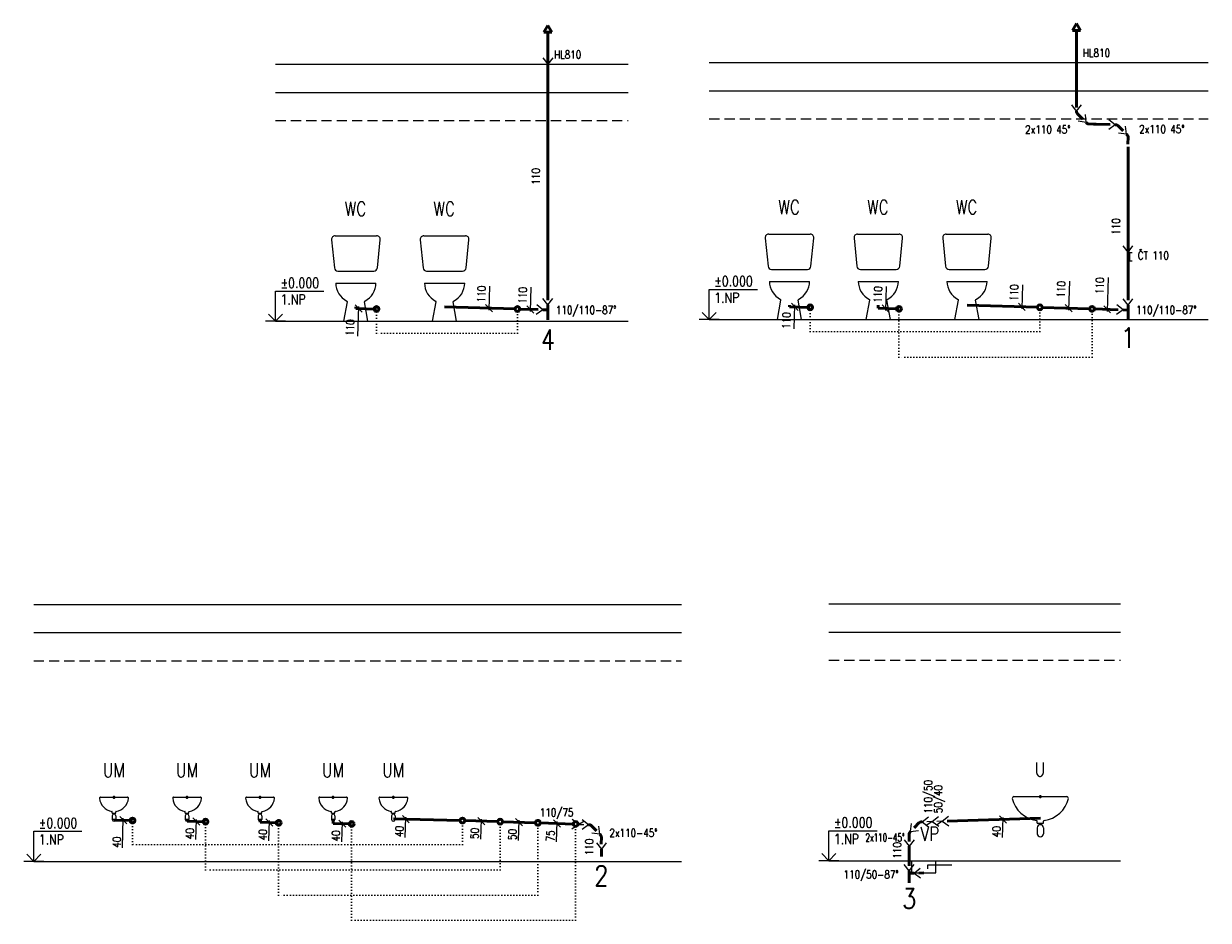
# Model space of a CAD drawing. Header units: millimetres. Extents: x 399756 to 681636, y -205891 to -101508.
# Tile 15 of 33: x 440235 to 454988, y -177842 to -166676. Entities that reach past the tile are written whole.
import ezdxf
from ezdxf.enums import TextEntityAlignment as Align

# ---------------------------------------------------------------- set-up
doc = ezdxf.new("R2010")
doc.units = ezdxf.units.MM
doc.header["$LTSCALE"] = 10
doc.header["$MEASUREMENT"] = 0
doc.linetypes.add('DASHED', pattern=[19.05, 12.7, -6.35])
doc.linetypes.add('DOT', pattern=[0.25, 0, -0.25])
for name, color, linetype in [('Z-k-st_splaskova-popis', 7, 'Continuous'), ('ZTI-kanal_pripojovaci-popis', 7, 'Continuous'), ('ZTI-kanal_splaskova-popis', 7, 'Continuous')]:
    doc.layers.add(name, color=color, linetype=linetype)
for name, color, linetype, lineweight in [('ZTI-kan_st_splaskova', 12, 'Continuous', 50), ('ZTI-kanal_pripojovaci', 82, 'Continuous', 50), ('ZTI-koty_vyskove', 5, 'Continuous', 25), ('ZTI-Popis4', 5, 'Continuous', 25), ('ZTI-rez_kanal_pomocne', 5, 'DOT', 15), ('ZTI-rez_podhled', 7, 'DASHED', 18), ('ZTI-rez_podlazi', 7, 'Continuous', 25), ('ZTI-st_popis', 5, 'Continuous', 30), ('ZTI-zar_predmety', 135, 'Continuous', 18)]:
    doc.layers.add(name, color=color, linetype=linetype, lineweight=lineweight)
doc.styles.get("Standard").update_dxf_attribs({"font": 'simplex.shx', "width": 0.8})

# ---------------------------------------------------------------- blocks, each defined once
blk = doc.blocks.new('*U121')
at = {"linetype": 'ByBlock'}
for p, q in [((-258.87, 1064.01), (258.87, 1064.01)), ((-302.56, 1015.73), (-267.43, 664.43)), ((267.43, 664.43), (302.56, 1015.73)), ((-223.74, 624.88), (223.74, 624.88)), ((-250, 474.88), (250, 474.88)), ((-150, 0), (-106.2, 240.64)), ((150, 0), (106.2, 240.64)), ((-150, 0), (150, 0))]:
    blk.add_line(p, q, dxfattribs=at)
for centre, radius, start, end in [((-258.87, 1020.1), 43.91, 90, 185.711892), ((258.87, 1020.1), 43.91, 354.288108, 90), ((-223.74, 668.79), 43.91, 185.698907, 270), ((223.74, 668.79), 43.91, 270, 354.301093), ((0, 474.88), 250, 180, 243.484146), ((0, 474.88), 250, 296.515854, 0), ((-116.08, 242.23), 10.01, 350.85771, 63.460562), ((116.08, 242.23), 10, 116.539438, 189.14229)]:
    blk.add_arc(centre, radius, start, end, dxfattribs=at)
blk = doc.blocks.new('*U122')
at = {"linetype": 'ByBlock'}
for p, q in [((-258.87, 1064.01), (258.87, 1064.01)), ((-302.56, 1015.73), (-267.43, 664.43)), ((267.43, 664.43), (302.56, 1015.73)), ((-223.74, 624.88), (223.74, 624.88)), ((-250, 474.88), (250, 474.88)), ((-150, 0), (-106.2, 240.64)), ((150, 0), (106.2, 240.64)), ((-150, 0), (150, 0))]:
    blk.add_line(p, q, dxfattribs=at)
for centre, radius, start, end in [((-258.87, 1020.1), 43.91, 90, 185.711892), ((258.87, 1020.1), 43.91, 354.288108, 90), ((-223.74, 668.79), 43.91, 185.698907, 270), ((223.74, 668.79), 43.91, 270, 354.301093), ((0, 474.88), 250, 180, 243.484146), ((0, 474.88), 250, 296.515854, 0), ((-116.08, 242.23), 10.01, 350.85771, 63.460562), ((116.08, 242.23), 10, 116.539438, 189.14229)]:
    blk.add_arc(centre, radius, start, end, dxfattribs=at)
blk = doc.blocks.new('*U123')
at = {"linetype": 'ByBlock'}
for p, q in [((-258.87, 1064.01), (258.87, 1064.01)), ((-302.56, 1015.73), (-267.43, 664.43)), ((267.43, 664.43), (302.56, 1015.73)), ((-223.74, 624.88), (223.74, 624.88)), ((-250, 474.88), (250, 474.88)), ((-150, 0), (-106.2, 240.64)), ((150, 0), (106.2, 240.64)), ((-150, 0), (150, 0))]:
    blk.add_line(p, q, dxfattribs=at)
for centre, radius, start, end in [((-258.87, 1020.1), 43.91, 90, 185.711892), ((258.87, 1020.1), 43.91, 354.288108, 90), ((-223.74, 668.79), 43.91, 185.698907, 270), ((223.74, 668.79), 43.91, 270, 354.301093), ((0, 474.88), 250, 180, 243.484146), ((0, 474.88), 250, 296.515854, 0), ((-116.08, 242.23), 10.01, 350.85771, 63.460562), ((116.08, 242.23), 10, 116.539438, 189.14229)]:
    blk.add_arc(centre, radius, start, end, dxfattribs=at)
blk = doc.blocks.new('*U124', base_point=(13054, 12354))
at = {"color": 255, "linetype": 'ByBlock', "lineweight": 25}
for p, q in [((13054, 12599), (12993, 12678)), ((13054, 12599), (13115, 12678)), ((13116, 12539), (13193, 12602)), ((13116, 12539), (13198, 12481))]:
    blk.add_line(p, q, dxfattribs=at)
at = {"color": 0, "linetype": 'ByBlock', "lineweight": -2}
for p, q in [((13054, 12599), (13054, 12414)), ((13054, 12537), (13116, 12539))]:
    blk.add_line(p, q, dxfattribs=at)
blk = doc.blocks.new('*U126')
at = {"color": 0, "linetype": 'ByBlock', "lineweight": -2, "transparency": 16777216}
blk.add_lwpolyline([(-1.75, 1.8), (0, 0), (1.75, 1.8), (0, 0), (0, 7.5), (12, 7.5)], dxfattribs=at)
at = {"color": 0, "linetype": 'ByBlock', "lineweight": -2, "transparency": 16777216, "width": 0.8}
blk.add_attdef('VÝŠKA', text='', height=125, dxfattribs=at).set_placement((0, 0), align=Align.BOTTOM_LEFT)
blk = doc.blocks.new('*U128')
at = {"linetype": 'ByBlock'}
for p, q in [((-258.87, 1064.01), (258.87, 1064.01)), ((-302.56, 1015.73), (-267.43, 664.43)), ((267.43, 664.43), (302.56, 1015.73)), ((-223.74, 624.88), (223.74, 624.88)), ((-250, 474.88), (250, 474.88)), ((-150, 0), (-106.2, 240.64)), ((150, 0), (106.2, 240.64)), ((-150, 0), (150, 0))]:
    blk.add_line(p, q, dxfattribs=at)
for centre, radius, start, end in [((-258.87, 1020.1), 43.91, 90, 185.711892), ((258.87, 1020.1), 43.91, 354.288108, 90), ((-223.74, 668.79), 43.91, 185.698907, 270), ((223.74, 668.79), 43.91, 270, 354.301093), ((0, 474.88), 250, 180, 243.484146), ((0, 474.88), 250, 296.515854, 0), ((-116.08, 242.23), 10.01, 350.85771, 63.460562), ((116.08, 242.23), 10, 116.539438, 189.14229)]:
    blk.add_arc(centre, radius, start, end, dxfattribs=at)
blk = doc.blocks.new('*U129')
at = {"linetype": 'ByBlock'}
for p, q in [((-258.87, 1064.01), (258.87, 1064.01)), ((-302.56, 1015.73), (-267.43, 664.43)), ((267.43, 664.43), (302.56, 1015.73)), ((-223.74, 624.88), (223.74, 624.88)), ((-250, 474.88), (250, 474.88)), ((-150, 0), (-106.2, 240.64)), ((150, 0), (106.2, 240.64)), ((-150, 0), (150, 0))]:
    blk.add_line(p, q, dxfattribs=at)
for centre, radius, start, end in [((-258.87, 1020.1), 43.91, 90, 185.711892), ((258.87, 1020.1), 43.91, 354.288108, 90), ((-223.74, 668.79), 43.91, 185.698907, 270), ((223.74, 668.79), 43.91, 270, 354.301093), ((0, 474.88), 250, 180, 243.484146), ((0, 474.88), 250, 296.515854, 0), ((-116.08, 242.23), 10.01, 350.85771, 63.460562), ((116.08, 242.23), 10, 116.539438, 189.14229)]:
    blk.add_arc(centre, radius, start, end, dxfattribs=at)
blk = doc.blocks.new('*U130', base_point=(13054, 12354))
at = {"color": 255, "linetype": 'ByBlock', "lineweight": 25}
for p, q in [((13054, 12599), (12993, 12678)), ((13054, 12599), (13115, 12678)), ((13116, 12539), (13193, 12602)), ((13116, 12539), (13198, 12481))]:
    blk.add_line(p, q, dxfattribs=at)
at = {"color": 0, "linetype": 'ByBlock', "lineweight": -2}
for p, q in [((13054, 12599), (13054, 12414)), ((13054, 12537), (13116, 12539))]:
    blk.add_line(p, q, dxfattribs=at)
blk = doc.blocks.new('*U131', base_point=(0, -2997))
at = {"color": 255, "linetype": 'ByBlock', "lineweight": 25}
for p in [(-60.9, 79.3), (60.9, 79.3)]:
    blk.add_line(p, (0, 0), dxfattribs=at)
at = {"color": 0, "linetype": 'ByBlock', "lineweight": -2}
blk.add_line((0, 0), (0, -2937), dxfattribs=at)
blk = doc.blocks.new('*U132')
at = {"color": 0, "linetype": 'ByBlock', "lineweight": -2, "transparency": 16777216}
blk.add_lwpolyline([(-1.75, 1.8), (0, 0), (1.75, 1.8), (0, 0), (0, 7.5), (12, 7.5)], dxfattribs=at)
at = {"color": 0, "linetype": 'ByBlock', "lineweight": -2, "transparency": 16777216, "width": 0.8}
blk.add_attdef('VÝŠKA', text='', height=125, dxfattribs=at).set_placement((0, 0), align=Align.BOTTOM_LEFT)
blk = doc.blocks.new('*U134')
at = {"linetype": 'ByBlock'}
for p, q in [((-167.57, 800), (167.57, 800)), ((-22.5, 602.05), (-22.5, 616.2)), ((-22.5, 602.05), (22.5, 602.05)), ((22.5, 602.05), (22.5, 616.2)), ((-22.5, 567.42), (-22.5, 522.5)), ((22.5, 567.42), (22.5, 522.5))]:
    blk.add_line(p, q, dxfattribs=at)
for centre, radius, start, end in [((-167.57, 788), 12, 90, 184.109428), ((0, 800), 180, 184.096956, 261.186074), ((0, 800), 180, 278.813926, 355.903044), ((167.57, 788), 12, 355.890572, 90), ((-28.5, 616.2), 6, 0, 81.181247), ((28.5, 616.2), 6, 98.818753, 180), ((0, 567.42), 22.5, 0, 180), ((0, 522.5), 22.5, 180, 0)]:
    blk.add_arc(centre, radius, start, end, dxfattribs=at)
at = {"linetype": 'ByBlock', "lineweight": 50}
blk.add_point((0, 800), dxfattribs=at)
blk = doc.blocks.new('*U135')
at = {"linetype": 'ByBlock'}
for p, q in [((-167.57, 800), (167.57, 800)), ((-22.5, 602.05), (-22.5, 616.2)), ((-22.5, 602.05), (22.5, 602.05)), ((22.5, 602.05), (22.5, 616.2)), ((-22.5, 567.42), (-22.5, 522.5)), ((22.5, 567.42), (22.5, 522.5))]:
    blk.add_line(p, q, dxfattribs=at)
for centre, radius, start, end in [((-167.57, 788), 12, 90, 184.109428), ((0, 800), 180, 184.096956, 261.186074), ((0, 800), 180, 278.813926, 355.903044), ((167.57, 788), 12, 355.890572, 90), ((-28.5, 616.2), 6, 0, 81.181247), ((28.5, 616.2), 6, 98.818753, 180), ((0, 567.42), 22.5, 0, 180), ((0, 522.5), 22.5, 180, 0)]:
    blk.add_arc(centre, radius, start, end, dxfattribs=at)
at = {"linetype": 'ByBlock', "lineweight": 50}
blk.add_point((0, 800), dxfattribs=at)
blk = doc.blocks.new('*U136')
at = {"linetype": 'ByBlock'}
for p, q in [((-167.57, 800), (167.57, 800)), ((-22.5, 602.05), (-22.5, 616.2)), ((-22.5, 602.05), (22.5, 602.05)), ((22.5, 602.05), (22.5, 616.2)), ((-22.5, 567.42), (-22.5, 522.5)), ((22.5, 567.42), (22.5, 522.5))]:
    blk.add_line(p, q, dxfattribs=at)
for centre, radius, start, end in [((-167.57, 788), 12, 90, 184.109428), ((0, 800), 180, 184.096956, 261.186074), ((0, 800), 180, 278.813926, 355.903044), ((167.57, 788), 12, 355.890572, 90), ((-28.5, 616.2), 6, 0, 81.181247), ((28.5, 616.2), 6, 98.818753, 180), ((0, 567.42), 22.5, 0, 180), ((0, 522.5), 22.5, 180, 0)]:
    blk.add_arc(centre, radius, start, end, dxfattribs=at)
at = {"linetype": 'ByBlock', "lineweight": 50}
blk.add_point((0, 800), dxfattribs=at)
blk = doc.blocks.new('*U137')
at = {"linetype": 'ByBlock'}
for p, q in [((-167.57, 800), (167.57, 800)), ((-22.5, 602.05), (-22.5, 616.2)), ((-22.5, 602.05), (22.5, 602.05)), ((22.5, 602.05), (22.5, 616.2)), ((-22.5, 567.42), (-22.5, 522.5)), ((22.5, 567.42), (22.5, 522.5))]:
    blk.add_line(p, q, dxfattribs=at)
for centre, radius, start, end in [((-167.57, 788), 12, 90, 184.109428), ((0, 800), 180, 184.096956, 261.186074), ((0, 800), 180, 278.813926, 355.903044), ((167.57, 788), 12, 355.890572, 90), ((-28.5, 616.2), 6, 0, 81.181247), ((28.5, 616.2), 6, 98.818753, 180), ((0, 567.42), 22.5, 0, 180), ((0, 522.5), 22.5, 180, 0)]:
    blk.add_arc(centre, radius, start, end, dxfattribs=at)
at = {"linetype": 'ByBlock', "lineweight": 50}
blk.add_point((0, 800), dxfattribs=at)
blk = doc.blocks.new('*U138')
at = {"linetype": 'ByBlock'}
for p, q in [((-167.57, 800), (167.57, 800)), ((-22.5, 602.05), (-22.5, 616.2)), ((-22.5, 602.05), (22.5, 602.05)), ((22.5, 602.05), (22.5, 616.2)), ((-22.5, 567.42), (-22.5, 522.5)), ((22.5, 567.42), (22.5, 522.5))]:
    blk.add_line(p, q, dxfattribs=at)
for centre, radius, start, end in [((-167.57, 788), 12, 90, 184.109428), ((0, 800), 180, 184.096956, 261.186074), ((0, 800), 180, 278.813926, 355.903044), ((167.57, 788), 12, 355.890572, 90), ((-28.5, 616.2), 6, 0, 81.181247), ((28.5, 616.2), 6, 98.818753, 180), ((0, 567.42), 22.5, 0, 180), ((0, 522.5), 22.5, 180, 0)]:
    blk.add_arc(centre, radius, start, end, dxfattribs=at)
at = {"linetype": 'ByBlock', "lineweight": 50}
blk.add_point((0, 800), dxfattribs=at)
blk = doc.blocks.new('*U139', base_point=(15124, 16940))
at = {"color": 255, "linetype": 'ByBlock', "lineweight": 25}
for q in [(15181, 17162), (15303, 17162)]:
    blk.add_line((15242, 17083), q, dxfattribs=at)
at = {"color": 0, "linetype": 'ByBlock', "lineweight": -2}
for p, q in [((15166, 16983), (15232, 17048)), ((15242, 17073), (15242, 17083))]:
    blk.add_line(p, q, dxfattribs=at)
blk.add_arc((15207, 17073), 35, 315.0004, 0.0011, dxfattribs=at)
blk = doc.blocks.new('*U140', base_point=(0, -154))
at = {"color": 255, "linetype": 'ByBlock', "lineweight": 25}
for p in [(-60.9, 79.3), (60.9, 79.3)]:
    blk.add_line(p, (0, 0), dxfattribs=at)
at = {"color": 0, "linetype": 'ByBlock', "lineweight": -2}
blk.add_line((0, 0), (0, -94), dxfattribs=at)
blk = doc.blocks.new('*U141', base_point=(25426, 16059))
at = {"color": 255, "linetype": 'ByBlock', "lineweight": 25}
for q in [(25365, 16265), (25487, 16265)]:
    blk.add_line((25426, 16185), q, dxfattribs=at)
at = {"color": 255, "lineweight": 25}
for q in [(25468, 16119), (25426, 16119)]:
    blk.add_line((25426, 16185), q, dxfattribs=at)
blk = doc.blocks.new('*U142')
at = {"color": 0, "linetype": 'ByBlock', "lineweight": -2, "transparency": 16777216}
blk.add_lwpolyline([(-1.75, 1.8), (0, 0), (1.75, 1.8), (0, 0), (0, 7.5), (12, 7.5)], dxfattribs=at)
at = {"color": 0, "linetype": 'ByBlock', "lineweight": -2, "transparency": 16777216, "width": 0.8}
blk.add_attdef('VÝŠKA', text='', height=125, dxfattribs=at).set_placement((0, 0), align=Align.BOTTOM_LEFT)
blk = doc.blocks.new('*U144', base_point=(0, 150))
at = {"linetype": 'ByBlock'}
for p, q in [((-150, 150), (150, 150)), ((-150, 150), (-150, 0)), ((150, 0), (150, 150)), ((-150, 0), (150, 0))]:
    blk.add_line(p, q, dxfattribs=at)
at = {"color": 0, "linetype": 'ByBlock'}
for p, q in [((50, 100), (150, 100)), ((50, 50), (50, 100)), ((150, 100), (350, 100))]:
    blk.add_line(p, q, dxfattribs=at)
blk = doc.blocks.new('*U145')
at = {"linetype": 'ByBlock'}
for p, q in [((-329.28, 800), (329.28, 800)), ((-37.5, 470.09), (-37.5, 493.66)), ((-37.5, 470.09), (37.5, 470.09)), ((37.5, 470.09), (37.5, 493.66)), ((-37.5, 412.37), (-37.5, 337.5)), ((37.5, 412.37), (37.5, 337.5))]:
    blk.add_line(p, q, dxfattribs=at)
for centre, radius, start, end in [((-329.28, 780), 20, 90, 184.099903), ((-4.23, 854.28), 353.21, 192.377318, 263.213403), ((4.23, 854.28), 353.21, 276.786597, 347.622682), ((329.28, 780), 20, 355.900097, 90), ((-47.5, 493.66), 10, 0, 81.197196), ((0, 412.37), 37.5, 0, 180), ((47.5, 493.66), 10, 98.802804, 180), ((0, 337.5), 37.5, 180, 0)]:
    blk.add_arc(centre, radius, start, end, dxfattribs=at)
at = {"linetype": 'ByBlock', "lineweight": 50}
blk.add_point((0, 800), dxfattribs=at)
blk = doc.blocks.new('*U146', base_point=(12816, 12652))
at = {"color": 255, "linetype": 'ByBlock', "lineweight": 25}
for p, q in [((12816, 12864), (12755, 12943)), ((12816, 12864), (12877, 12943)), ((12876, 12834), (12953, 12897)), ((12876, 12834), (12958, 12776))]:
    blk.add_line(p, q, dxfattribs=at)
at = {"color": 0, "linetype": 'ByBlock', "lineweight": -2}
for p, q in [((12816, 12864), (12816, 12712)), ((12816, 12832), (12876, 12834))]:
    blk.add_line(p, q, dxfattribs=at)
blk = doc.blocks.new('*U147', base_point=(15124, 16940))
at = {"color": 255, "linetype": 'ByBlock', "lineweight": 25}
for q in [(15181, 17162), (15303, 17162)]:
    blk.add_line((15242, 17083), q, dxfattribs=at)
at = {"color": 0, "linetype": 'ByBlock', "lineweight": -2}
for p, q in [((15166, 16983), (15232, 17048)), ((15242, 17073), (15242, 17083))]:
    blk.add_line(p, q, dxfattribs=at)
blk.add_arc((15207, 17073), 35, 315.0004, 0.0011, dxfattribs=at)
blk = doc.blocks.new('*U148', base_point=(0, -306))
at = {"color": 255, "linetype": 'ByBlock', "lineweight": 25}
for p in [(-60.9, 79.3), (60.9, 79.3)]:
    blk.add_line(p, (0, 0), dxfattribs=at)
at = {"color": 0, "linetype": 'ByBlock', "lineweight": -2}
blk.add_line((0, 0), (0, -246), dxfattribs=at)
blk = doc.blocks.new('*U149', base_point=(25426, 16059))
at = {"color": 255, "linetype": 'ByBlock', "lineweight": 25}
for q in [(25365, 16265), (25487, 16265)]:
    blk.add_line((25426, 16185), q, dxfattribs=at)
at = {"color": 255, "lineweight": 25}
for q in [(25468, 16119), (25426, 16119)]:
    blk.add_line((25426, 16185), q, dxfattribs=at)
blk = doc.blocks.new('*U150', base_point=(25426, 16059))
at = {"color": 255, "linetype": 'ByBlock', "lineweight": 25}
for q in [(25365, 16265), (25487, 16265)]:
    blk.add_line((25426, 16185), q, dxfattribs=at)
at = {"color": 255, "lineweight": 25}
for q in [(25468, 16119), (25426, 16119)]:
    blk.add_line((25426, 16185), q, dxfattribs=at)
blk = doc.blocks.new('*U151')
at = {"color": 0, "linetype": 'ByBlock', "lineweight": -2, "transparency": 16777216}
blk.add_lwpolyline([(-1.75, 1.8), (0, 0), (1.75, 1.8), (0, 0), (0, 7.5), (12, 7.5)], dxfattribs=at)
at = {"color": 0, "linetype": 'ByBlock', "lineweight": -2, "transparency": 16777216, "width": 0.8}
blk.add_attdef('VÝŠKA', text='', height=125, dxfattribs=at).set_placement((0, 0), align=Align.BOTTOM_LEFT)
blk = doc.blocks.new('*U156', base_point=(15124, 16940))
at = {"color": 255, "linetype": 'ByBlock', "lineweight": 25}
for q in [(15181, 17162), (15303, 17162)]:
    blk.add_line((15242, 17083), q, dxfattribs=at)
at = {"color": 0, "linetype": 'ByBlock', "lineweight": -2}
for p, q in [((15166, 16983), (15232, 17048)), ((15242, 17073), (15242, 17083))]:
    blk.add_line(p, q, dxfattribs=at)
blk.add_arc((15207, 17073), 35, 315.0004, 0.0011, dxfattribs=at)
blk = doc.blocks.new('*U158', base_point=(27582, 8095))
at = {"color": 255, "linetype": 'ByBlock', "lineweight": 25}
for q in [(27521, 8370), (27643, 8370)]:
    blk.add_line((27582, 8290), q, dxfattribs=at)
at = {"color": 0, "lineweight": -2}
blk.add_line((27582, 8290), (27582, 8155), dxfattribs=at)
at = {"color": 255, "lineweight": 25}
for p, q in [((27632, 8284), (27602, 8284)), ((27602, 8284), (27602, 8184)), ((27602, 8184), (27632, 8184))]:
    blk.add_line(p, q, dxfattribs=at)
blk = doc.blocks.new('*U159')
at = {"color": 0, "linetype": 'ByBlock', "lineweight": -2}
for p, q in [((-50, 423.39746), (0, 510)), ((0, 510), (50, 423.39746)), ((-50, 423.39746), (50, 423.39746)), ((0, 423.39746), (0, 25))]:
    blk.add_line(p, q, dxfattribs=at)

msp = doc.modelspace()

# ---------------------------------------------------------------- linework, layer by layer
at = {"layer": 'ZTI-kan_st_splaskova'}
for p, q in [((453348, -167161), (453348, -167721)), ((453558, -167927), (453767, -167933)), ((453988, -168208), (453988, -170120))]:
    msp.add_line(p, q, dxfattribs=at)
at = {"layer": 'ZTI-kanal_pripojovaci'}
for points in [[(444372, -170222), (444372, -170202)], [(444629, -170230), (444372, -170222)], [(446354, -170229), (445477, -170202)], [(446641, -170237), (446414, -170231)], [(449772, -170201), (449772, -170181)], [(450029, -170209), (449772, -170201)], [(450878, -170220), (450878, -170181)], [(451135, -170228), (450878, -170220)], [(452860, -170208), (451983, -170181)], [(453510, -170227), (452920, -170210)], [(453866, -170238), (453570, -170229)], [(441360, -176593), (441360, -176579)], [(442270, -176607), (442270, -176579)], [(443179, -176621), (443179, -176579)], [(444089, -176635), (444089, -176579)], [(445669, -176599), (444839, -176579)], [(451735, -176607), (452896, -176572)], [(441590, -176600), (441360, -176593)], [(442500, -176614), (442270, -176607)], [(443410, -176628), (443179, -176621)], [(444319, -176642), (444089, -176635)], [(446139, -176613), (445729, -176601)], [(446609, -176627), (446199, -176615)], [(447083, -176646), (446669, -176629)], [(451383, -177254), (451443, -177252)]]:
    msp.add_lwpolyline(points, dxfattribs=at)
at = {"layer": 'ZTI-kanal_pripojovaci', "linetype": 'Continuous'}
for centre in [(444629, -170230), (446384, -170230), (450029, -170209), (451135, -170228), (452890, -170209), (453540, -170228), (441590, -176600), (442500, -176614), (445699, -176600), (446169, -176614), (443410, -176628), (444319, -176642), (446639, -176628), (447109, -176642)]:
    msp.add_circle(centre, 30, dxfattribs=at)
at = {"layer": 'ZTI-kanal_pripojovaci-popis', "color": 5}
for p, q in [((446038, -169944), (446029, -170244)), ((450976, -169948), (450967, -170248)), ((452673, -169927), (452664, -170227)), ((453258, -169884), (453248, -170244)), ((453739, -169839), (453727, -170259)), ((446552, -169959), (446543, -170259)), ((444364, -170178), (444450, -170269)), ((444397, -170567), (444408, -170198)), ((445987, -170174), (446073, -170265)), ((446501, -170189), (446587, -170280)), ((449795, -170157), (449881, -170248)), ((449830, -170478), (449839, -170178)), ((450925, -170178), (451011, -170269)), ((452622, -170156), (452708, -170247)), ((453206, -170174), (453291, -170265)), ((453685, -170188), (453770, -170279)), ((441432, -176551), (441518, -176642)), ((441465, -176940), (441476, -176571)), ((442342, -176565), (442428, -176656)), ((442378, -176837), (442386, -176585)), ((443252, -176579), (443337, -176670)), ((444951, -176537), (445037, -176628)), ((444987, -176809), (444995, -176558)), ((445891, -176561), (445977, -176652)), ((445927, -176833), (445935, -176582)), ((446361, -176575), (446447, -176666)), ((452387, -176540), (452473, -176631)), ((452423, -176812), (452431, -176561)), ((443288, -176851), (443295, -176600)), ((444161, -176593), (444247, -176684)), ((444197, -176865), (444205, -176614)), ((446397, -176847), (446405, -176596)), ((446833, -176592), (446919, -176683)), ((446869, -176864), (446877, -176612))]:
    msp.add_line(p, q, dxfattribs=at)
at = {"layer": 'ZTI-koty_vyskove'}
for p, q in [((443497, -170382), (443247, -170382)), ((448897, -170361), (448647, -170361)), ((440485, -177109), (440235, -177109)), ((450388, -177102), (450138, -177102))]:
    msp.add_line(p, q, dxfattribs=at)
at = {"layer": 'ZTI-rez_kanal_pomocne', "ltscale": 15}
for points in [[(452890, -170239), (452890, -170509), (450029, -170509), (450029, -170239)], [(446384, -170260), (446384, -170530), (444629, -170530), (444629, -170260)], [(453540, -170258), (453540, -170828), (451135, -170828), (451135, -170258)], [(445699, -176630), (445699, -176900), (441590, -176900), (441590, -176630)], [(446169, -176644), (446169, -177214), (442500, -177214), (442500, -176644)], [(446639, -176658), (446639, -177528), (443410, -177528), (443410, -176658)], [(447109, -176672), (447109, -177842), (444319, -177842), (444319, -176672)]]:
    msp.add_lwpolyline(points, dxfattribs=at)
at = {"layer": 'ZTI-rez_podhled'}
for p, q in [((443372, -167882), (447763, -167882)), ((448772, -167861), (454988, -167861)), ((440360, -174609), (448429, -174609)), ((450263, -174602), (453896, -174602))]:
    msp.add_line(p, q, dxfattribs=at)
at = {"layer": 'ZTI-rez_podlazi'}
for p, q in [((443372, -167182), (447763, -167182)), ((448772, -167161), (454988, -167161)), ((443372, -167532), (447763, -167532)), ((448772, -167511), (454988, -167511)), ((443372, -170382), (447763, -170382)), ((448772, -170361), (454988, -170361)), ((440360, -173909), (448429, -173909)), ((450263, -173902), (453896, -173902)), ((440360, -174259), (448429, -174259)), ((450263, -174252), (453896, -174252)), ((440360, -177109), (448429, -177109)), ((450263, -177102), (453896, -177102))]:
    msp.add_line(p, q, dxfattribs=at)

# ---------------------------------------------------------------- block references
at = {"layer": 'ZTI-kan_st_splaskova'}
for name, p, rotation in [('*U159', (446763, -167207), 360), ('*U159', (453348, -167186), 360), ('*U156', (453970, -168053), 90.00196424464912), ('*U156', (453988, -168238), 45.0009821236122), ('*U141', (447269, -176652), 88.28164199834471), ('*U149', (451423, -176616), 271.7183580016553), ('*U150', (451549, -176612), 271.7183580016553), ('*U139', (447412, -176770), 90.00196424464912), ('*U139', (447429, -176955), 45.0009821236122)]:
    msp.add_blockref(name, p, dxfattribs=dict(at, rotation=rotation))
for name, p in [('*U131', (446763, -170179)), ('*U158', (453988, -169717)), ('*U140', (447429, -177109)), ('*U148', (451263, -177225)), ('*U146', (451263, -177437))]:
    msp.add_blockref(name, p, dxfattribs=at)
at = {"layer": 'ZTI-kan_st_splaskova', "xscale": -1}
for name, p, rotation in [('*U156', (453466, -167907), 359.9999999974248), ('*U156', (453650, -167930), 43.28262411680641), ('*U147', (451280, -176734), 269.9980357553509), ('*U147', (451263, -176919), 314.9990178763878)]:
    msp.add_blockref(name, p, dxfattribs=dict(at, rotation=rotation))
for name, p in [('*U130', (446763, -170424)), ('*U124', (453988, -170425))]:
    msp.add_blockref(name, p, dxfattribs=at)
at = {"layer": 'ZTI-koty_vyskove'}
ref = msp.add_blockref('*U132', (443372, -170382), dxfattribs=dict(at, xscale=50, yscale=50, zscale=50))
ref.add_attrib('Výška_001', '±0.000', (443434, -169967), dxfattribs={"layer": '0', "color": 0, "linetype": 'ByBlock', "lineweight": -2, "transparency": 16777216, "height": 125, "width": 0.8})
ref.add_attrib('Označení_001', '1.NP', (443434, -170172), dxfattribs={"layer": '0', "color": 0, "linetype": 'ByBlock', "lineweight": -2, "transparency": 16777216, "height": 125, "width": 0.8})
ref = msp.add_blockref('*U126', (448772, -170361), dxfattribs=dict(at, xscale=50, yscale=50, zscale=50))
ref.add_attrib('Výška_001', '±0.000', (448835, -169946), dxfattribs={"layer": '0', "color": 0, "linetype": 'ByBlock', "lineweight": -2, "transparency": 16777216, "height": 125, "width": 0.8})
ref.add_attrib('Označení_001', '1.NP', (448835, -170151), dxfattribs={"layer": '0', "color": 0, "linetype": 'ByBlock', "lineweight": -2, "transparency": 16777216, "height": 125, "width": 0.8})
ref = msp.add_blockref('*U142', (440360, -177109), dxfattribs=dict(at, xscale=50, yscale=50, zscale=50))
ref.add_attrib('Výška_001', '±0.000', (440423, -176694), dxfattribs={"layer": '0', "color": 0, "linetype": 'ByBlock', "lineweight": -2, "transparency": 16777216, "height": 125, "width": 0.8})
ref.add_attrib('Označení_001', '1.NP', (440423, -176899), dxfattribs={"layer": '0', "color": 0, "linetype": 'ByBlock', "lineweight": -2, "transparency": 16777216, "height": 125, "width": 0.8})
ref = msp.add_blockref('*U151', (450263, -177102), dxfattribs=dict(at, xscale=50, yscale=50, zscale=50))
ref.add_attrib('Výška_001', '±0.000', (450325, -176687), dxfattribs={"layer": '0', "color": 0, "linetype": 'ByBlock', "lineweight": -2, "transparency": 16777216, "height": 125, "width": 0.8})
ref.add_attrib('Označení_001', '1.NP', (450325, -176892), dxfattribs={"layer": '0', "color": 0, "linetype": 'ByBlock', "lineweight": -2, "transparency": 16777216, "height": 125, "width": 0.8})
at = {"layer": 'ZTI-zar_predmety'}
for name, p in [('*U129', (444372, -170382)), ('*U128', (445477, -170382)), ('*U123', (449772, -170361)), ('*U122', (450878, -170361)), ('*U121', (451983, -170361)), ('*U138', (441360, -177109)), ('*U137', (442270, -177109)), ('*U136', (443179, -177109)), ('*U135', (444089, -177109)), ('*U134', (444839, -177109)), ('*U145', (452896, -177102)), ('*U144', (451443, -177102))]:
    msp.add_blockref(name, p, dxfattribs=at)

# ---------------------------------------------------------------- texts
at = {"layer": 'Z-k-st_splaskova-popis', "color": 5}
for s, width, p in [('HL810', 0.8, (453425, -167090)), ('HL810', 0.8, (446840, -167111)), ('ČT 110', 0.8, (454109, -169613)), ('110/110-87°', 0.8, (446863, -170292)), ('110/110-87°', 0.8, (454088, -170292)), ('110/75', 0.8, (446663, -176548)), ('2x110-45°', 0.8, (447529, -176803)), ('2x110-45°', 0.65, (450718, -176861)), ('110/50-87°', 0.8, (450446, -177321))]:
    msp.add_text(s, height=100, dxfattribs=dict(at, width=width)).set_placement(p)
at = {"layer": 'Z-k-st_splaskova-popis', "color": 5, "width": 0.8}
for s, p in [('110', (446663, -168681)), ('110', (453888, -169305)), ('110/50', (451549, -176512)), ('50/40', (451675, -176508)), ('110', (447329, -177032)), ('110', (451163, -177073))]:
    msp.add_text(s, height=100, rotation=90, dxfattribs=at).set_placement(p)
at = {"layer": 'ZTI-kanal_pripojovaci-popis', "color": 5, "width": 0.8}
for p in [(445988, -169942), (450926, -169947), (452623, -169925), (453208, -169882), (453689, -169838), (446502, -169958)]:
    msp.add_text('110', height=100, rotation=88.2816, dxfattribs=at).set_placement(p, align=Align.RIGHT)
for s, p in [('110', (444347, -170565)), ('110', (449780, -170477)), ('40', (442351, -176833)), ('40', (443261, -176847)), ('40', (444961, -176805)), ('50', (445900, -176829)), ('50', (446370, -176843)), ('40', (452397, -176808)), ('40', (441442, -176939)), ('40', (444171, -176861)), ('75', (446843, -176860))]:
    msp.add_text(s, height=100, rotation=88.2816, dxfattribs=at).set_placement(p)
at = {"layer": 'ZTI-kanal_splaskova-popis', "color": 5, "width": 0.8}
for p in [(452707, -168044), (454127, -168040)]:
    msp.add_text('2x110 45°', height=100, rotation=360, dxfattribs=at).set_placement(p)
at = {"layer": 'ZTI-Popis4', "width": 0.8}
for s, p in [('WC', (444232, -169068)), ('WC', (445337, -169068)), ('WC', (449632, -169047)), ('WC', (450738, -169047)), ('WC', (451843, -169047)), ('UM', (441220, -176059)), ('UM', (442130, -176059)), ('UM', (443039, -176059)), ('UM', (443949, -176059)), ('UM', (444699, -176059)), ('U', (452826, -176052)), ('VP', (451403, -176852))]:
    msp.add_text(s, height=175, dxfattribs=at).set_placement(p)
at = {"layer": 'ZTI-st_popis', "width": 0.8}
for s, p in [('4', (446763, -170611)), ('1', (453988, -170587)), ('2', (447429, -177287)), ('3', (451263, -177572))]:
    msp.add_text(s, height=250, dxfattribs=at).set_placement(p, align=Align.MIDDLE_CENTER)

doc.saveas('drawing.dxf')
